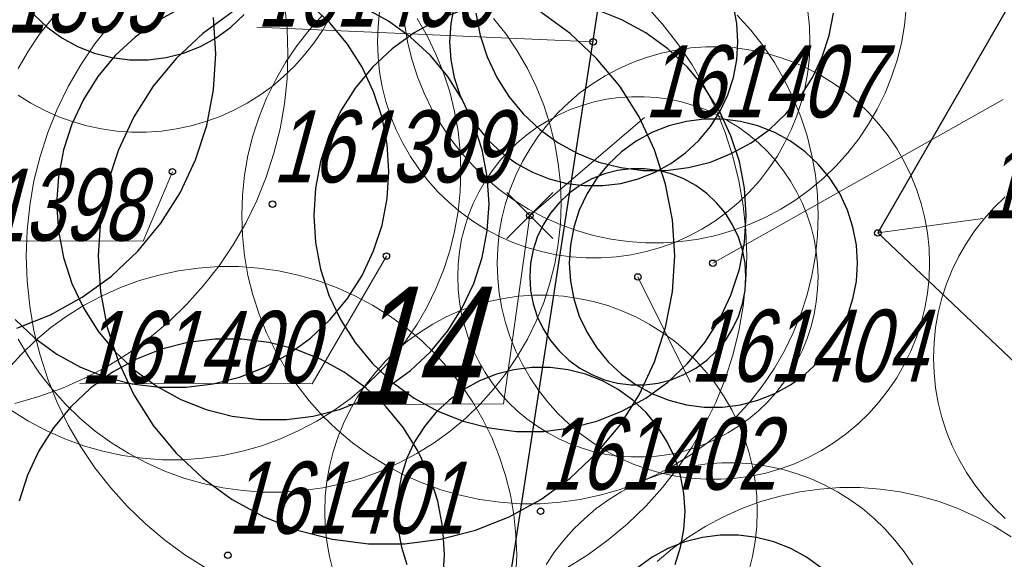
# Model space of a CAD drawing. Header units: metres. Extents: x 7419449 to 7420144, y 5549519 to 5549653.
# Tile 33 of 67: x 7419523 to 7419537, y 5549534 to 5549541. Entities that reach past the tile are written whole.
import ezdxf
from ezdxf.enums import TextEntityAlignment as Align

# ---------------------------------------------------------------- set-up
doc = ezdxf.new("R2010")
doc.units = ezdxf.units.M
doc.layers.add('_4_korony', color=7, linetype='Continuous', lineweight=25, true_color=0x7aa300)
for name, color, linetype, lineweight in [('_4_krzewy istniejące', 86, 'Continuous', 30), ('_4_NUMERY_PIKIET', 7, 'Continuous', 15), ('_4_NUMETY_WNIOSEK', 5, 'Continuous', 15), ('_4_SOD', 30, 'Continuous', 20), ('_4_USUNIĘCIE', 1, 'Continuous', 30)]:
    doc.layers.add(name, color=color, linetype=linetype, lineweight=lineweight)
doc.layers.add('_4_PUNKT_INWENTARYZACYJNY', color=7, linetype='Continuous')
doc.styles.add('STANDARD-Working1250', font='arial.ttf', dxfattribs={"height": 2.5})

# ---------------------------------------------------------------- blocks, each defined once
blk = doc.blocks.new('x')
at = {"layer": '_4_USUNIĘCIE'}
for points in [[(7418062.551, 5544640.429), (7418062.87, 5544640.11), (7418063.188, 5544640.429)], [(7418063.188, 5544639.792), (7418062.87, 5544640.11), (7418062.551, 5544639.792)]]:
    blk.add_lwpolyline(points, dxfattribs=at)

msp = doc.modelspace()

# ---------------------------------------------------------------- linework, layer by layer
at = {"layer": '_4_korony', "linetype": 'Continuous', "flags": 128}
for points in [[(7419523.047, 5549537.06), (7419523.322, 5549536.802), (7419523.627, 5549536.581), (7419523.957, 5549536.4), (7419524.307, 5549536.261), (7419524.672, 5549536.167), (7419525.046, 5549536.12), (7419525.422, 5549536.12), (7419525.796, 5549536.167), (7419526.161, 5549536.261), (7419526.511, 5549536.4), (7419526.841, 5549536.581), (7419527.146, 5549536.802), (7419527.421, 5549537.06), (7419527.661, 5549537.351), (7419527.863, 5549537.669), (7419528.023, 5549538.01), (7419528.14, 5549538.368), (7419528.21, 5549538.738), (7419528.234, 5549539.114), (7419528.21, 5549539.49), (7419528.14, 5549539.86), (7419528.023, 5549540.218), (7419527.863, 5549540.559), (7419527.661, 5549540.877), (7419527.421, 5549541.168), (7419527.146, 5549541.426)], [(7419525.347, 5549541.379), (7419525.017, 5549541.198), (7419524.712, 5549540.977), (7419524.437, 5549540.719), (7419524.197, 5549540.428), (7419523.995, 5549540.11), (7419523.835, 5549539.769), (7419523.718, 5549539.411), (7419523.648, 5549539.041), (7419523.624, 5549538.665), (7419523.648, 5549538.289), (7419523.718, 5549537.919), (7419523.835, 5549537.561), (7419523.995, 5549537.22), (7419524.197, 5549536.902), (7419524.437, 5549536.611), (7419524.712, 5549536.353), (7419525.017, 5549536.132), (7419525.347, 5549535.951), (7419525.697, 5549535.812), (7419526.062, 5549535.718), (7419526.436, 5549535.671), (7419526.812, 5549535.671), (7419527.186, 5549535.718), (7419527.551, 5549535.812), (7419527.901, 5549535.951), (7419528.231, 5549536.132), (7419528.536, 5549536.353), (7419528.811, 5549536.611), (7419529.051, 5549536.902), (7419529.253, 5549537.22), (7419529.413, 5549537.561), (7419529.53, 5549537.919), (7419529.6, 5549538.289), (7419529.624, 5549538.665), (7419529.6, 5549539.041), (7419529.53, 5549539.411), (7419529.413, 5549539.769), (7419529.253, 5549540.11), (7419529.051, 5549540.428), (7419528.811, 5549540.719), (7419528.536, 5549540.977), (7419528.231, 5549541.198), (7419527.901, 5549541.379)], [(7419529.265, 5549541.356), (7419528.915, 5549541.217), (7419528.585, 5549541.036), (7419528.28, 5549540.815), (7419528.005, 5549540.557), (7419527.765, 5549540.266), (7419527.563, 5549539.948), (7419527.403, 5549539.607), (7419527.286, 5549539.249), (7419527.216, 5549538.879), (7419527.192, 5549538.503), (7419527.216, 5549538.127), (7419527.286, 5549537.757), (7419527.403, 5549537.399), (7419527.563, 5549537.058), (7419527.765, 5549536.74), (7419528.005, 5549536.449), (7419528.28, 5549536.191), (7419528.585, 5549535.97), (7419528.915, 5549535.789), (7419529.265, 5549535.65), (7419529.63, 5549535.556), (7419530.004, 5549535.509), (7419530.38, 5549535.509), (7419530.754, 5549535.556), (7419531.119, 5549535.65), (7419531.469, 5549535.789), (7419531.799, 5549535.97), (7419532.104, 5549536.191), (7419532.379, 5549536.449), (7419532.619, 5549536.74), (7419532.821, 5549537.058), (7419532.981, 5549537.399), (7419533.098, 5549537.757), (7419533.168, 5549538.127), (7419533.192, 5549538.503), (7419533.168, 5549538.879), (7419533.098, 5549539.249), (7419532.981, 5549539.607), (7419532.821, 5549539.948), (7419532.619, 5549540.266), (7419532.379, 5549540.557), (7419532.104, 5549540.815), (7419531.799, 5549541.036), (7419531.469, 5549541.217), (7419531.119, 5549541.356)], [(7419529.14, 5549541.409), (7419529.093, 5549541.163), (7419529.077, 5549540.912), (7419529.093, 5549540.661), (7419529.14, 5549540.415), (7419529.217, 5549540.176), (7419529.324, 5549539.948), (7419529.459, 5549539.736), (7419529.619, 5549539.543), (7419529.802, 5549539.371), (7419530.005, 5549539.223), (7419530.225, 5549539.102), (7419530.459, 5549539.01), (7419530.702, 5549538.947), (7419530.951, 5549538.916), (7419531.203, 5549538.916), (7419531.452, 5549538.947), (7419531.695, 5549539.01), (7419531.929, 5549539.102), (7419532.149, 5549539.223), (7419532.352, 5549539.371), (7419532.535, 5549539.543), (7419532.695, 5549539.736), (7419532.83, 5549539.948), (7419532.937, 5549540.176), (7419533.014, 5549540.415), (7419533.061, 5549540.661), (7419533.077, 5549540.912), (7419533.061, 5549541.163), (7419533.014, 5549541.409)], [(7419523.07, 5549536.941), (7419523.537, 5549537.126), (7419523.977, 5549537.368), (7419524.384, 5549537.663), (7419524.75, 5549538.007), (7419525.07, 5549538.394), (7419525.339, 5549538.818), (7419525.553, 5549539.273), (7419525.708, 5549539.75), (7419525.802, 5549540.244), (7419525.834, 5549540.745), (7419525.802, 5549541.246)], [(7419523.309, 5549541.288), (7419523.492, 5549541.116), (7419523.695, 5549540.968), (7419523.915, 5549540.847), (7419524.149, 5549540.755), (7419524.392, 5549540.692), (7419524.641, 5549540.661), (7419524.893, 5549540.661), (7419525.142, 5549540.692), (7419525.385, 5549540.755), (7419525.619, 5549540.847), (7419525.839, 5549540.968), (7419526.042, 5549541.116), (7419526.225, 5549541.288)], [(7419526.058, 5549541.32), (7419525.651, 5549541.025), (7419525.285, 5549540.681), (7419524.965, 5549540.294), (7419524.696, 5549539.87), (7419524.482, 5549539.415), (7419524.327, 5549538.938), (7419524.233, 5549538.444), (7419524.201, 5549537.943), (7419524.233, 5549537.442), (7419524.327, 5549536.948), (7419524.482, 5549536.471), (7419524.696, 5549536.016), (7419524.965, 5549535.592), (7419525.285, 5549535.205), (7419525.651, 5549534.861), (7419526.058, 5549534.566), (7419526.498, 5549534.324), (7419526.965, 5549534.139), (7419527.451, 5549534.014), (7419527.95, 5549533.951), (7419528.452, 5549533.951), (7419528.951, 5549534.014), (7419529.437, 5549534.139), (7419529.904, 5549534.324), (7419530.344, 5549534.566), (7419530.751, 5549534.861), (7419531.117, 5549535.205), (7419531.437, 5549535.592), (7419531.706, 5549536.016), (7419531.92, 5549536.471), (7419532.075, 5549536.948), (7419532.169, 5549537.442), (7419532.201, 5549537.943), (7419532.169, 5549538.444), (7419532.075, 5549538.938), (7419531.92, 5549539.415), (7419531.706, 5549539.87), (7419531.437, 5549540.294), (7419531.117, 5549540.681), (7419530.751, 5549541.025), (7419530.344, 5549541.32)], [(7419529.442, 5549541.309), (7419529.501, 5549541), (7419529.598, 5549540.702), (7419529.731, 5549540.418), (7419529.899, 5549540.153), (7419530.1, 5549539.911), (7419530.328, 5549539.696), (7419530.582, 5549539.511), (7419530.858, 5549539.36), (7419531.149, 5549539.244), (7419531.454, 5549539.166), (7419531.765, 5549539.127), (7419532.079, 5549539.127), (7419532.39, 5549539.166), (7419532.695, 5549539.244), (7419532.986, 5549539.36), (7419533.262, 5549539.511), (7419533.516, 5549539.696), (7419533.744, 5549539.911), (7419533.945, 5549540.153), (7419534.113, 5549540.418), (7419534.246, 5549540.702), (7419534.343, 5549541), (7419534.402, 5549541.309)], [(7419528.984, 5549533.419), (7419529.008, 5549533.795), (7419528.984, 5549534.171), (7419528.914, 5549534.541), (7419528.797, 5549534.899), (7419528.637, 5549535.24), (7419528.435, 5549535.558), (7419528.195, 5549535.849), (7419527.92, 5549536.107), (7419527.615, 5549536.328), (7419527.285, 5549536.509), (7419526.935, 5549536.648), (7419526.57, 5549536.742), (7419526.196, 5549536.789), (7419525.82, 5549536.789), (7419525.446, 5549536.742), (7419525.081, 5549536.648), (7419524.731, 5549536.509), (7419524.401, 5549536.328), (7419524.096, 5549536.107), (7419523.821, 5549535.849), (7419523.581, 5549535.558), (7419523.379, 5549535.24), (7419523.219, 5549534.899), (7419523.102, 5549534.541)], [(7419532.205, 5549533.663), (7419532.282, 5549533.902), (7419532.329, 5549534.148), (7419532.345, 5549534.399), (7419532.329, 5549534.65), (7419532.282, 5549534.896), (7419532.205, 5549535.135), (7419532.098, 5549535.363), (7419531.963, 5549535.575), (7419531.803, 5549535.768), (7419531.62, 5549535.94), (7419531.417, 5549536.088), (7419531.197, 5549536.209), (7419530.963, 5549536.301), (7419530.72, 5549536.364), (7419530.471, 5549536.395), (7419530.219, 5549536.395), (7419529.97, 5549536.364), (7419529.727, 5549536.301), (7419529.493, 5549536.209), (7419529.273, 5549536.088), (7419529.07, 5549535.94), (7419528.887, 5549535.768), (7419528.727, 5549535.575), (7419528.592, 5549535.363), (7419528.485, 5549535.135), (7419528.408, 5549534.896), (7419528.361, 5549534.65), (7419528.345, 5549534.399), (7419528.361, 5549534.148), (7419528.408, 5549533.902), (7419528.485, 5549533.663)], [(7419534.234, 5549533.614), (7419534.031, 5549533.762), (7419533.811, 5549533.883), (7419533.577, 5549533.975), (7419533.334, 5549534.038), (7419533.085, 5549534.069), (7419532.833, 5549534.069), (7419532.584, 5549534.038), (7419532.341, 5549533.975), (7419532.107, 5549533.883), (7419531.887, 5549533.762), (7419531.684, 5549533.614)]]:
    msp.add_lwpolyline(points, dxfattribs=at)
for points in [[(7419534.737, 5549537.842), (7419534.721, 5549538.093), (7419534.674, 5549538.339), (7419534.597, 5549538.578), (7419534.49, 5549538.806), (7419534.355, 5549539.018), (7419534.195, 5549539.211), (7419534.012, 5549539.383), (7419533.809, 5549539.531), (7419533.589, 5549539.652), (7419533.355, 5549539.744), (7419533.112, 5549539.807), (7419532.863, 5549539.838), (7419532.611, 5549539.838), (7419532.362, 5549539.807), (7419532.119, 5549539.744), (7419531.885, 5549539.652), (7419531.665, 5549539.531), (7419531.462, 5549539.383), (7419531.279, 5549539.211), (7419531.119, 5549539.018), (7419530.984, 5549538.806), (7419530.877, 5549538.578), (7419530.8, 5549538.339), (7419530.753, 5549538.093), (7419530.737, 5549537.842), (7419530.753, 5549537.591), (7419530.8, 5549537.345), (7419530.877, 5549537.106), (7419530.984, 5549536.878), (7419531.119, 5549536.666), (7419531.279, 5549536.473), (7419531.462, 5549536.301), (7419531.665, 5549536.153), (7419531.885, 5549536.032), (7419532.119, 5549535.94), (7419532.362, 5549535.877), (7419532.611, 5549535.846), (7419532.863, 5549535.846), (7419533.112, 5549535.877), (7419533.355, 5549535.94), (7419533.589, 5549536.032), (7419533.809, 5549536.153), (7419534.012, 5549536.301), (7419534.195, 5549536.473), (7419534.355, 5549536.666), (7419534.49, 5549536.878), (7419534.597, 5549537.106), (7419534.674, 5549537.345), (7419534.721, 5549537.591)], [(7419533.189, 5549537.652), (7419533.177, 5549537.84), (7419533.142, 5549538.025), (7419533.084, 5549538.204), (7419533.003, 5549538.375), (7419532.903, 5549538.534), (7419532.782, 5549538.679), (7419532.645, 5549538.808), (7419532.493, 5549538.918), (7419532.328, 5549539.009), (7419532.153, 5549539.079), (7419531.97, 5549539.125), (7419531.783, 5549539.149), (7419531.595, 5549539.149), (7419531.408, 5549539.125), (7419531.225, 5549539.079), (7419531.05, 5549539.009), (7419530.885, 5549538.918), (7419530.733, 5549538.808), (7419530.596, 5549538.679), (7419530.475, 5549538.534), (7419530.375, 5549538.375), (7419530.294, 5549538.204), (7419530.236, 5549538.025), (7419530.201, 5549537.84), (7419530.189, 5549537.652), (7419530.201, 5549537.464), (7419530.236, 5549537.279), (7419530.294, 5549537.1), (7419530.375, 5549536.929), (7419530.475, 5549536.77), (7419530.596, 5549536.625), (7419530.733, 5549536.496), (7419530.885, 5549536.386), (7419531.05, 5549536.295), (7419531.225, 5549536.225), (7419531.408, 5549536.179), (7419531.595, 5549536.155), (7419531.783, 5549536.155), (7419531.97, 5549536.179), (7419532.153, 5549536.225), (7419532.328, 5549536.295), (7419532.493, 5549536.386), (7419532.645, 5549536.496), (7419532.782, 5549536.625), (7419532.903, 5549536.77), (7419533.003, 5549536.929), (7419533.084, 5549537.1), (7419533.142, 5549537.279), (7419533.177, 5549537.464)]]:
    msp.add_lwpolyline(points, close=True, dxfattribs=at)
at = {"layer": '_4_krzewy istniejące', "elevation": 10.18}
msp.add_lwpolyline([(7419533.763, 5549558.395), (7419528.84, 5549526.525), (7419523.94, 5549526.59), (7419483.43, 5549529.18), (7419454.642, 5549530.858), (7419457.792, 5549566.805), (7419533.763, 5549558.395)], dxfattribs=at)
at = {"layer": '_4_krzewy istniejące'}
msp.add_lwpolyline([(7419535.02, 5549538.26), (7419539.28, 5549534.23), (7419542.49, 5549536.93), (7419550.41, 5549535.74), (7419549.61, 5549547.95), (7419548.02, 5549550.86), (7419539.4, 5549545.86), (7419535.02, 5549538.26)], dxfattribs=at)
at = {"layer": '_4_NUMERY_PIKIET'}
for points in [[(7419531.07, 5549540.91), (7419526.4, 5549541.116)], [(7419532.73, 5549537.84), (7419536.756, 5549540.11)], [(7419530.19, 5549538.5), (7419531.78, 5549539.859)], [(7419525.23, 5549539.11), (7419524.827, 5549538.148), (7419521.54, 5549538.149)], [(7419535.02, 5549538.26), (7419536.474, 5549538.46)], [(7419528.2, 5549537.94), (7419527.17, 5549536.166), (7419523.948, 5549536.174)], [(7419531.69, 5549537.65), (7419532.414, 5549536.193)]]:
    msp.add_lwpolyline(points, dxfattribs=at)
at = {"layer": '_4_NUMETY_WNIOSEK'}
msp.add_lwpolyline([(7419527.668, 5549535.883), (7419529.823, 5549535.89), (7419530.19, 5549538.5)], dxfattribs=at)
at = {"layer": '_4_PUNKT_INWENTARYZACYJNY'}
for centre in [(7419531.07, 5549540.91), (7419525.23, 5549539.11), (7419526.62, 5549538.66), (7419530.19, 5549538.5), (7419535.02, 5549538.26), (7419528.2, 5549537.94), (7419532.73, 5549537.84), (7419531.69, 5549537.65), (7419530.34, 5549534.4), (7419526, 5549533.79)]:
    msp.add_circle(centre, 0.045, dxfattribs=at)
at = {"layer": '_4_SOD', "flags": 128}
for points in [[(7419523.044, 5549535.894), (7419523.379, 5549535.99), (7419523.707, 5549536.109), (7419524.026, 5549536.251), (7419524.334, 5549536.415), (7419524.63, 5549536.6), (7419524.912, 5549536.805), (7419525.18, 5549537.029), (7419525.431, 5549537.272), (7419525.664, 5549537.531), (7419525.879, 5549537.806), (7419526.074, 5549538.095), (7419526.249, 5549538.398), (7419526.402, 5549538.711), (7419526.532, 5549539.035), (7419526.64, 5549539.367), (7419526.725, 5549539.705), (7419526.785, 5549540.049), (7419526.822, 5549540.396), (7419526.834, 5549540.745), (7419526.822, 5549541.094), (7419526.785, 5549541.441)], [(7419524.604, 5549541.416), (7419524.371, 5549541.157), (7419524.156, 5549540.882), (7419523.961, 5549540.593), (7419523.786, 5549540.29), (7419523.633, 5549539.977), (7419523.503, 5549539.653), (7419523.395, 5549539.321), (7419523.31, 5549538.983), (7419523.25, 5549538.639), (7419523.213, 5549538.292), (7419523.201, 5549537.943), (7419523.213, 5549537.594), (7419523.25, 5549537.247), (7419523.31, 5549536.903), (7419523.395, 5549536.565), (7419523.503, 5549536.233), (7419523.633, 5549535.909), (7419523.786, 5549535.596), (7419523.961, 5549535.293), (7419524.156, 5549535.004), (7419524.371, 5549534.729), (7419524.604, 5549534.47), (7419524.855, 5549534.227), (7419525.123, 5549534.003), (7419525.405, 5549533.798), (7419525.701, 5549533.613)], [(7419528.431, 5549541.378), (7419528.456, 5549541.135), (7419528.498, 5549540.894), (7419528.558, 5549540.657), (7419528.633, 5549540.425), (7419528.725, 5549540.198), (7419528.832, 5549539.979), (7419528.954, 5549539.767), (7419529.09, 5549539.565), (7419529.241, 5549539.372), (7419529.404, 5549539.191), (7419529.58, 5549539.021), (7419529.767, 5549538.864), (7419529.965, 5549538.72), (7419530.172, 5549538.591), (7419530.388, 5549538.476), (7419530.611, 5549538.377), (7419530.84, 5549538.293), (7419531.075, 5549538.226), (7419531.314, 5549538.175), (7419531.556, 5549538.141), (7419531.8, 5549538.124), (7419532.044, 5549538.124), (7419532.288, 5549538.141), (7419532.53, 5549538.175), (7419532.769, 5549538.226), (7419533.004, 5549538.293), (7419533.233, 5549538.377), (7419533.456, 5549538.476), (7419533.672, 5549538.591), (7419533.879, 5549538.72), (7419534.077, 5549538.864), (7419534.264, 5549539.021), (7419534.44, 5549539.191), (7419534.603, 5549539.372), (7419534.754, 5549539.565), (7419534.89, 5549539.767), (7419535.012, 5549539.979), (7419535.119, 5549540.198), (7419535.211, 5549540.425), (7419535.286, 5549540.657), (7419535.346, 5549540.894), (7419535.388, 5549541.135), (7419535.413, 5549541.378)], [(7419530.701, 5549533.613), (7419530.997, 5549533.798), (7419531.279, 5549534.003), (7419531.547, 5549534.227), (7419531.798, 5549534.47), (7419532.031, 5549534.729), (7419532.246, 5549535.004), (7419532.441, 5549535.293), (7419532.616, 5549535.596), (7419532.769, 5549535.909), (7419532.899, 5549536.233), (7419533.007, 5549536.565), (7419533.092, 5549536.903), (7419533.152, 5549537.247), (7419533.189, 5549537.594), (7419533.201, 5549537.943), (7419533.189, 5549538.292), (7419533.152, 5549538.639), (7419533.092, 5549538.983), (7419533.007, 5549539.321), (7419532.899, 5549539.653), (7419532.769, 5549539.977), (7419532.616, 5549540.29), (7419532.441, 5549540.593), (7419532.246, 5549540.882), (7419532.031, 5549541.157), (7419531.798, 5549541.416)], [(7419522.997, 5549535.798), (7419523.234, 5549535.65), (7419523.481, 5549535.519), (7419523.736, 5549535.405), (7419523.998, 5549535.31), (7419524.266, 5549535.233), (7419524.539, 5549535.175), (7419524.816, 5549535.136), (7419525.094, 5549535.116), (7419525.374, 5549535.116), (7419525.652, 5549535.136), (7419525.929, 5549535.175), (7419526.202, 5549535.233), (7419526.47, 5549535.31), (7419526.732, 5549535.405), (7419526.987, 5549535.519), (7419527.234, 5549535.65), (7419527.471, 5549535.798), (7419527.697, 5549535.962), (7419527.911, 5549536.141), (7419528.111, 5549536.335), (7419528.298, 5549536.543), (7419528.47, 5549536.763), (7419528.626, 5549536.994), (7419528.766, 5549537.236), (7419528.888, 5549537.487), (7419528.993, 5549537.746), (7419529.079, 5549538.011), (7419529.147, 5549538.282), (7419529.195, 5549538.557), (7419529.224, 5549538.835), (7419529.234, 5549539.114), (7419529.224, 5549539.393), (7419529.195, 5549539.671), (7419529.147, 5549539.946), (7419529.079, 5549540.217), (7419528.993, 5549540.482), (7419528.888, 5549540.741), (7419528.766, 5549540.992), (7419528.626, 5549541.234)], [(7419523.089, 5549540.17), (7419523.267, 5549540.059), (7419523.452, 5549539.961), (7419523.643, 5549539.875), (7419523.84, 5549539.804), (7419524.041, 5549539.746), (7419524.246, 5549539.703), (7419524.453, 5549539.673), (7419524.662, 5549539.659), (7419524.872, 5549539.659), (7419525.081, 5549539.673), (7419525.288, 5549539.703), (7419525.493, 5549539.746), (7419525.694, 5549539.804), (7419525.891, 5549539.875), (7419526.082, 5549539.961), (7419526.267, 5549540.059), (7419526.445, 5549540.17), (7419526.614, 5549540.293), (7419526.774, 5549540.428), (7419526.925, 5549540.573), (7419527.065, 5549540.729), (7419527.194, 5549540.894), (7419527.311, 5549541.067), (7419527.416, 5549541.249)], [(7419523.56, 5549541.236), (7419523.388, 5549541.016), (7419523.232, 5549540.785), (7419523.092, 5549540.543)], [(7419523.092, 5549536.787), (7419523.232, 5549536.545), (7419523.388, 5549536.314), (7419523.56, 5549536.094), (7419523.747, 5549535.886), (7419523.947, 5549535.692), (7419524.161, 5549535.513), (7419524.387, 5549535.349), (7419524.624, 5549535.201), (7419524.871, 5549535.07), (7419525.126, 5549534.956), (7419525.388, 5549534.861), (7419525.656, 5549534.784), (7419525.929, 5549534.726), (7419526.206, 5549534.687), (7419526.484, 5549534.667), (7419526.764, 5549534.667), (7419527.042, 5549534.687), (7419527.319, 5549534.726), (7419527.592, 5549534.784), (7419527.86, 5549534.861), (7419528.122, 5549534.956), (7419528.377, 5549535.07), (7419528.624, 5549535.201), (7419528.861, 5549535.349), (7419529.087, 5549535.513), (7419529.301, 5549535.692), (7419529.501, 5549535.886), (7419529.688, 5549536.094), (7419529.86, 5549536.314), (7419530.016, 5549536.545), (7419530.156, 5549536.787), (7419530.278, 5549537.038), (7419530.383, 5549537.297), (7419530.469, 5549537.562), (7419530.537, 5549537.833), (7419530.585, 5549538.108), (7419530.614, 5549538.386), (7419530.624, 5549538.665), (7419530.614, 5549538.944), (7419530.585, 5549539.222), (7419530.537, 5549539.497), (7419530.469, 5549539.768), (7419530.383, 5549540.033), (7419530.278, 5549540.292), (7419530.156, 5549540.543), (7419530.016, 5549540.785), (7419529.86, 5549541.016), (7419529.688, 5549541.236)], [(7419527.315, 5549541.282), (7419527.128, 5549541.074), (7419526.956, 5549540.854), (7419526.8, 5549540.623), (7419526.66, 5549540.381), (7419526.538, 5549540.13), (7419526.433, 5549539.871), (7419526.347, 5549539.606), (7419526.279, 5549539.335), (7419526.231, 5549539.06), (7419526.202, 5549538.782), (7419526.192, 5549538.503), (7419526.202, 5549538.224), (7419526.231, 5549537.946), (7419526.279, 5549537.671), (7419526.347, 5549537.4), (7419526.433, 5549537.135), (7419526.538, 5549536.876), (7419526.66, 5549536.625), (7419526.8, 5549536.383), (7419526.956, 5549536.152), (7419527.128, 5549535.932), (7419527.315, 5549535.724), (7419527.515, 5549535.53), (7419527.729, 5549535.351), (7419527.955, 5549535.187), (7419528.192, 5549535.039), (7419528.439, 5549534.908), (7419528.694, 5549534.794), (7419528.956, 5549534.699), (7419529.224, 5549534.622), (7419529.497, 5549534.564), (7419529.774, 5549534.525), (7419530.052, 5549534.505), (7419530.332, 5549534.505), (7419530.61, 5549534.525), (7419530.887, 5549534.564), (7419531.16, 5549534.622), (7419531.428, 5549534.699), (7419531.69, 5549534.794), (7419531.945, 5549534.908), (7419532.192, 5549535.039), (7419532.429, 5549535.187), (7419532.655, 5549535.351), (7419532.869, 5549535.53), (7419533.069, 5549535.724), (7419533.256, 5549535.932), (7419533.428, 5549536.152), (7419533.584, 5549536.383), (7419533.724, 5549536.625), (7419533.846, 5549536.876), (7419533.951, 5549537.135), (7419534.037, 5549537.4), (7419534.105, 5549537.671), (7419534.153, 5549537.946), (7419534.182, 5549538.224), (7419534.192, 5549538.503), (7419534.182, 5549538.782), (7419534.153, 5549539.06), (7419534.105, 5549539.335), (7419534.037, 5549539.606), (7419533.951, 5549539.871), (7419533.846, 5549540.13), (7419533.724, 5549540.381), (7419533.584, 5549540.623), (7419533.428, 5549540.854), (7419533.256, 5549541.074), (7419533.069, 5549541.282)], [(7419528.106, 5549541.33), (7419528.084, 5549541.121), (7419528.077, 5549540.912), (7419528.084, 5549540.703), (7419528.106, 5549540.494), (7419528.143, 5549540.288), (7419528.193, 5549540.085), (7419528.258, 5549539.886), (7419528.336, 5549539.692), (7419528.428, 5549539.504), (7419528.533, 5549539.322), (7419528.65, 5549539.149), (7419528.779, 5549538.984), (7419528.919, 5549538.828), (7419529.07, 5549538.683), (7419529.23, 5549538.548), (7419529.399, 5549538.425), (7419529.577, 5549538.314), (7419529.762, 5549538.216), (7419529.953, 5549538.13), (7419530.15, 5549538.059), (7419530.351, 5549538.001), (7419530.556, 5549537.958), (7419530.763, 5549537.928), (7419530.972, 5549537.914), (7419531.182, 5549537.914), (7419531.391, 5549537.928), (7419531.598, 5549537.958), (7419531.803, 5549538.001), (7419532.004, 5549538.059), (7419532.201, 5549538.13), (7419532.392, 5549538.216), (7419532.577, 5549538.314), (7419532.755, 5549538.425), (7419532.924, 5549538.548), (7419533.084, 5549538.683), (7419533.235, 5549538.828), (7419533.375, 5549538.984), (7419533.504, 5549539.149), (7419533.621, 5549539.322), (7419533.726, 5549539.504), (7419533.818, 5549539.692), (7419533.896, 5549539.886), (7419533.961, 5549540.085), (7419534.011, 5549540.288), (7419534.048, 5549540.494), (7419534.07, 5549540.703), (7419534.077, 5549540.912), (7419534.07, 5549541.121), (7419534.048, 5549541.33)], [(7419536.785, 5549538.759), (7419536.634, 5549538.614), (7419536.494, 5549538.458), (7419536.365, 5549538.293), (7419536.248, 5549538.12), (7419536.143, 5549537.938), (7419536.051, 5549537.75), (7419535.973, 5549537.556), (7419535.908, 5549537.357), (7419535.858, 5549537.154), (7419535.821, 5549536.948), (7419535.799, 5549536.739), (7419535.792, 5549536.53), (7419535.799, 5549536.321), (7419535.821, 5549536.112), (7419535.858, 5549535.906), (7419535.908, 5549535.703), (7419535.973, 5549535.504), (7419536.051, 5549535.31), (7419536.143, 5549535.122), (7419536.248, 5549534.94), (7419536.365, 5549534.767), (7419536.494, 5549534.602), (7419536.634, 5549534.446), (7419536.785, 5549534.301)], [(7419529.998, 5549533.516), (7419530.008, 5549533.795), (7419529.998, 5549534.074), (7419529.969, 5549534.352), (7419529.921, 5549534.627), (7419529.853, 5549534.898), (7419529.767, 5549535.163), (7419529.662, 5549535.422), (7419529.54, 5549535.673), (7419529.4, 5549535.915), (7419529.244, 5549536.146), (7419529.072, 5549536.366), (7419528.885, 5549536.574), (7419528.685, 5549536.768), (7419528.471, 5549536.947), (7419528.245, 5549537.111), (7419528.008, 5549537.259), (7419527.761, 5549537.39), (7419527.506, 5549537.504), (7419527.244, 5549537.599), (7419526.976, 5549537.676), (7419526.703, 5549537.734), (7419526.426, 5549537.773), (7419526.148, 5549537.793), (7419525.868, 5549537.793), (7419525.59, 5549537.773), (7419525.313, 5549537.734), (7419525.04, 5549537.676), (7419524.772, 5549537.599), (7419524.51, 5549537.504), (7419524.255, 5549537.39), (7419524.008, 5549537.259), (7419523.771, 5549537.111), (7419523.545, 5549536.947), (7419523.331, 5549536.768), (7419523.131, 5549536.574), (7419522.944, 5549536.366)], [(7419533.229, 5549533.572), (7419533.279, 5549533.775), (7419533.316, 5549533.981), (7419533.338, 5549534.19), (7419533.345, 5549534.399), (7419533.338, 5549534.608), (7419533.316, 5549534.817), (7419533.279, 5549535.023), (7419533.229, 5549535.226), (7419533.164, 5549535.425), (7419533.086, 5549535.619), (7419532.994, 5549535.807), (7419532.889, 5549535.989), (7419532.772, 5549536.162), (7419532.643, 5549536.327), (7419532.503, 5549536.483), (7419532.352, 5549536.628), (7419532.192, 5549536.763), (7419532.023, 5549536.886), (7419531.845, 5549536.997), (7419531.66, 5549537.095), (7419531.469, 5549537.181), (7419531.272, 5549537.252), (7419531.071, 5549537.31), (7419530.866, 5549537.353), (7419530.659, 5549537.383), (7419530.45, 5549537.397), (7419530.24, 5549537.397), (7419530.031, 5549537.383), (7419529.824, 5549537.353), (7419529.619, 5549537.31), (7419529.418, 5549537.252), (7419529.221, 5549537.181), (7419529.03, 5549537.095), (7419528.845, 5549536.997), (7419528.667, 5549536.886), (7419528.498, 5549536.763), (7419528.338, 5549536.628), (7419528.187, 5549536.483), (7419528.047, 5549536.327), (7419527.918, 5549536.162), (7419527.801, 5549535.989), (7419527.696, 5549535.807), (7419527.604, 5549535.619), (7419527.526, 5549535.425), (7419527.461, 5549535.226), (7419527.411, 5549535.023), (7419527.374, 5549534.817), (7419527.352, 5549534.608), (7419527.345, 5549534.399), (7419527.352, 5549534.19), (7419527.374, 5549533.981), (7419527.411, 5549533.775), (7419527.461, 5549533.572)], [(7419535.503, 5549533.663), (7419535.386, 5549533.836), (7419535.257, 5549534.001), (7419535.117, 5549534.157), (7419534.966, 5549534.302), (7419534.806, 5549534.437), (7419534.637, 5549534.56), (7419534.459, 5549534.671), (7419534.274, 5549534.769), (7419534.083, 5549534.855), (7419533.886, 5549534.926), (7419533.685, 5549534.984), (7419533.48, 5549535.027), (7419533.273, 5549535.057), (7419533.064, 5549535.071), (7419532.854, 5549535.071), (7419532.645, 5549535.057), (7419532.438, 5549535.027), (7419532.233, 5549534.984), (7419532.032, 5549534.926), (7419531.835, 5549534.855), (7419531.644, 5549534.769), (7419531.459, 5549534.671), (7419531.281, 5549534.56), (7419531.112, 5549534.437), (7419530.952, 5549534.302), (7419530.801, 5549534.157), (7419530.661, 5549534.001), (7419530.532, 5549533.836), (7419530.415, 5549533.663)], [(7419536.869, 5549534.046), (7419536.632, 5549534.194), (7419536.385, 5549534.325), (7419536.13, 5549534.439), (7419535.868, 5549534.534), (7419535.6, 5549534.611), (7419535.327, 5549534.669), (7419535.05, 5549534.708), (7419534.772, 5549534.728), (7419534.492, 5549534.728), (7419534.214, 5549534.708), (7419533.937, 5549534.669), (7419533.664, 5549534.611), (7419533.396, 5549534.534), (7419533.134, 5549534.439), (7419532.879, 5549534.325), (7419532.632, 5549534.194), (7419532.395, 5549534.046), (7419532.169, 5549533.882), (7419531.955, 5549533.703)]]:
    msp.add_lwpolyline(points, dxfattribs=at)
for points in [[(7419535.737, 5549537.842), (7419535.73, 5549538.051), (7419535.708, 5549538.26), (7419535.671, 5549538.466), (7419535.621, 5549538.669), (7419535.556, 5549538.868), (7419535.478, 5549539.062), (7419535.386, 5549539.25), (7419535.281, 5549539.432), (7419535.164, 5549539.605), (7419535.035, 5549539.77), (7419534.895, 5549539.926), (7419534.744, 5549540.071), (7419534.584, 5549540.206), (7419534.415, 5549540.329), (7419534.237, 5549540.44), (7419534.052, 5549540.538), (7419533.861, 5549540.624), (7419533.664, 5549540.695), (7419533.463, 5549540.753), (7419533.258, 5549540.796), (7419533.051, 5549540.826), (7419532.842, 5549540.84), (7419532.632, 5549540.84), (7419532.423, 5549540.826), (7419532.216, 5549540.796), (7419532.011, 5549540.753), (7419531.81, 5549540.695), (7419531.613, 5549540.624), (7419531.422, 5549540.538), (7419531.237, 5549540.44), (7419531.059, 5549540.329), (7419530.89, 5549540.206), (7419530.73, 5549540.071), (7419530.579, 5549539.926), (7419530.439, 5549539.77), (7419530.31, 5549539.605), (7419530.193, 5549539.432), (7419530.088, 5549539.25), (7419529.996, 5549539.062), (7419529.918, 5549538.868), (7419529.853, 5549538.669), (7419529.803, 5549538.466), (7419529.766, 5549538.26), (7419529.744, 5549538.051), (7419529.737, 5549537.842), (7419529.744, 5549537.633), (7419529.766, 5549537.424), (7419529.803, 5549537.218), (7419529.853, 5549537.015), (7419529.918, 5549536.816), (7419529.996, 5549536.622), (7419530.088, 5549536.434), (7419530.193, 5549536.252), (7419530.31, 5549536.079), (7419530.439, 5549535.914), (7419530.579, 5549535.758), (7419530.73, 5549535.613), (7419530.89, 5549535.478), (7419531.059, 5549535.355), (7419531.237, 5549535.244), (7419531.422, 5549535.146), (7419531.613, 5549535.06), (7419531.81, 5549534.989), (7419532.011, 5549534.931), (7419532.216, 5549534.888), (7419532.423, 5549534.858), (7419532.632, 5549534.844), (7419532.842, 5549534.844), (7419533.051, 5549534.858), (7419533.258, 5549534.888), (7419533.463, 5549534.931), (7419533.664, 5549534.989), (7419533.861, 5549535.06), (7419534.052, 5549535.146), (7419534.237, 5549535.244), (7419534.415, 5549535.355), (7419534.584, 5549535.478), (7419534.744, 5549535.613), (7419534.895, 5549535.758), (7419535.035, 5549535.914), (7419535.164, 5549536.079), (7419535.281, 5549536.252), (7419535.386, 5549536.434), (7419535.478, 5549536.622), (7419535.556, 5549536.816), (7419535.621, 5549537.015), (7419535.671, 5549537.218), (7419535.708, 5549537.424), (7419535.73, 5549537.633)], [(7419534.189, 5549537.652), (7419534.183, 5549537.826), (7419534.165, 5549538), (7419534.134, 5549538.172), (7419534.092, 5549538.341), (7419534.038, 5549538.507), (7419533.973, 5549538.669), (7419533.896, 5549538.826), (7419533.809, 5549538.977), (7419533.712, 5549539.121), (7419533.604, 5549539.259), (7419533.487, 5549539.389), (7419533.362, 5549539.51), (7419533.228, 5549539.622), (7419533.087, 5549539.725), (7419532.939, 5549539.817), (7419532.785, 5549539.899), (7419532.626, 5549539.97), (7419532.462, 5549540.03), (7419532.294, 5549540.078), (7419532.123, 5549540.114), (7419531.95, 5549540.138), (7419531.776, 5549540.15), (7419531.602, 5549540.15), (7419531.428, 5549540.138), (7419531.255, 5549540.114), (7419531.084, 5549540.078), (7419530.916, 5549540.03), (7419530.752, 5549539.97), (7419530.593, 5549539.899), (7419530.439, 5549539.817), (7419530.291, 5549539.725), (7419530.15, 5549539.622), (7419530.016, 5549539.51), (7419529.891, 5549539.389), (7419529.774, 5549539.259), (7419529.666, 5549539.121), (7419529.569, 5549538.977), (7419529.482, 5549538.826), (7419529.405, 5549538.669), (7419529.34, 5549538.507), (7419529.286, 5549538.341), (7419529.244, 5549538.172), (7419529.213, 5549538), (7419529.195, 5549537.826), (7419529.189, 5549537.652), (7419529.195, 5549537.478), (7419529.213, 5549537.304), (7419529.244, 5549537.132), (7419529.286, 5549536.963), (7419529.34, 5549536.797), (7419529.405, 5549536.635), (7419529.482, 5549536.478), (7419529.569, 5549536.327), (7419529.666, 5549536.183), (7419529.774, 5549536.045), (7419529.891, 5549535.915), (7419530.016, 5549535.794), (7419530.15, 5549535.682), (7419530.291, 5549535.579), (7419530.439, 5549535.487), (7419530.593, 5549535.405), (7419530.752, 5549535.334), (7419530.916, 5549535.274), (7419531.084, 5549535.226), (7419531.255, 5549535.19), (7419531.428, 5549535.166), (7419531.602, 5549535.154), (7419531.776, 5549535.154), (7419531.95, 5549535.166), (7419532.123, 5549535.19), (7419532.294, 5549535.226), (7419532.462, 5549535.274), (7419532.626, 5549535.334), (7419532.785, 5549535.405), (7419532.939, 5549535.487), (7419533.087, 5549535.579), (7419533.228, 5549535.682), (7419533.362, 5549535.794), (7419533.487, 5549535.915), (7419533.604, 5549536.045), (7419533.712, 5549536.183), (7419533.809, 5549536.327), (7419533.896, 5549536.478), (7419533.973, 5549536.635), (7419534.038, 5549536.797), (7419534.092, 5549536.963), (7419534.134, 5549537.132), (7419534.165, 5549537.304), (7419534.183, 5549537.478)]]:
    msp.add_lwpolyline(points, close=True, dxfattribs=at)

# ---------------------------------------------------------------- block references
at = {"layer": '_4_USUNIĘCIE'}
msp.add_blockref('x', (1467.32, 4898.39), dxfattribs=at)

# ---------------------------------------------------------------- texts
at = {"layer": '_4_NUMERY_PIKIET', "style": 'STANDARD-Working1250', "oblique": 15, "width": 0.7}
for s, p in [('161395', (7419521.83, 5549540.74)), ('161406', (7419526.4, 5549540.82)), ('161407', (7419531.78, 5549539.563)), ('161399', (7419526.62, 5549538.66)), ('161171GD1A', (7419536.474, 5549538.164)), ('161398', (7419521.54, 5549537.853)), ('161400', (7419523.948, 5549535.878)), ('161404', (7419532.414, 5549535.897)), ('161402', (7419530.34, 5549534.4)), ('161401', (7419526, 5549533.79))]:
    msp.add_text(s, height=1, dxfattribs=at).set_placement(p, align=Align.BOTTOM_LEFT)
at = {"layer": '_4_NUMETY_WNIOSEK', "style": 'STANDARD-Working1250', "oblique": 15, "width": 0.7}
msp.add_text('14', height=1.6251, dxfattribs=at).set_placement((7419527.668, 5549535.402), align=Align.BOTTOM_LEFT)

doc.saveas('drawing.dxf')
